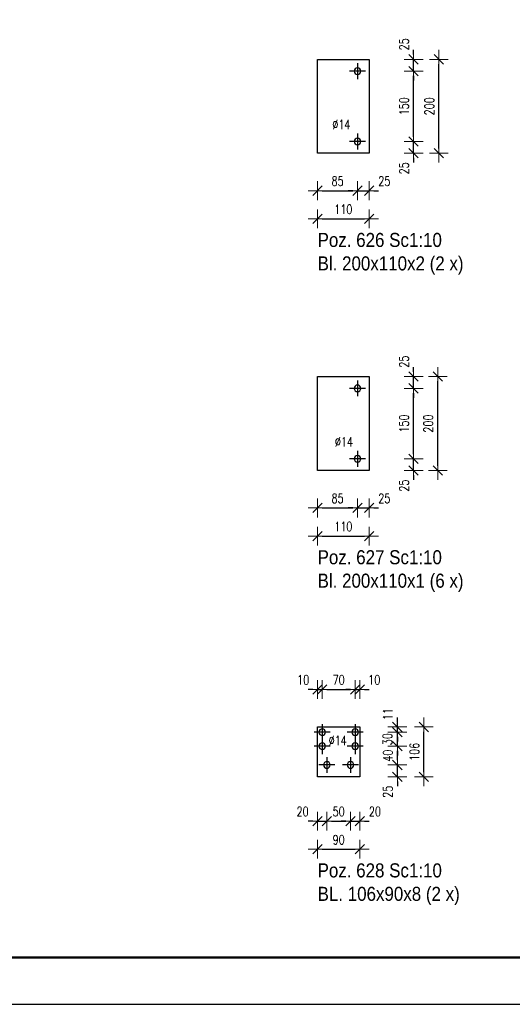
# Model space of a CAD drawing. Header units: millimetres. Extents: x -837 to -405, y 8298 to 8671.
# Tile 2 of 6: x -726 to -621, y 8298 to 8508. Entities that reach past the tile are written whole.
import ezdxf

# ---------------------------------------------------------------- set-up
doc = ezdxf.new("R2010")
doc.units = ezdxf.units.MM
doc.header["$LTSCALE"] = 10
doc.linetypes.add('MITTE', pattern=[2, 1.25, -0.25, 0.25, -0.25])
doc.layers.get('Defpoints').update_dxf_attribs({"color": 1})
doc.layers.add('_FORMATKA', color=8, linetype='Continuous', plot=False)
for name, color, linetype, lineweight in [('_RAMKA', 7, 'Continuous', 35), ('PS_DIM', 4, 'Continuous', 13), ('PS_Plate', 35, 'Continuous', 30), ('PS_SOLID', 7, 'Continuous', 30), ('PS_TEXT', 3, 'Continuous', 18)]:
    doc.layers.add(name, color=color, linetype=linetype, lineweight=lineweight)
doc.layers.add('PS_Mid', color=5, linetype='MITTE')
doc.styles.add('gil', font='txt', dxfattribs={"width": 0.9})
doc.styles.add('simplex', font='simplex.shx', dxfattribs={"width": 0.75})
doc.dimstyles.new('1_10_PRZ_DS1-LS10', dxfattribs={"dimtxt": 2, "dimasz": 1, "dimexe": 2, "dimexo": 5, "dimgap": 1, "dimtad": 1, "dimdec": 0, "dimlfac": 10, "dimtxsty": 'simplex', "dimblk": 'dimznak', "dimcen": 2, "dimse1": 1, "dimse2": 1, "dimclrt": 3, "dimadec": 1, "dimazin": 0, "dimtfac": 1, "dimtdec": 0, "dimtix": 1, "dimtmove": 2, "dimatfit": 3, "dimldrblk": 'dim-grot', "dimfxl": 1, "dimarcsym": 0})

# ---------------------------------------------------------------- blocks, each defined once
blk = doc.blocks.new('dim-grot')
blk.add_hatch(color=256).paths.add_polyline_path([(0, 0), (-2, 0.5), (-2, -0.5)])
blk.add_lwpolyline([(0, 0), (-2, 0.5), (-2, -0.5), (0, 0)])
blk = doc.blocks.new('dimznak')
at = {"color": 0}
for points in [[(-2, 0), (2, 0)], [(0, 2), (0, -2)]]:
    blk.add_lwpolyline(points, dxfattribs=at)
at = {"color": 2}
blk.add_lwpolyline([(1, 1), (-1, -1)], dxfattribs=at)
blk = doc.blocks.new('*D53')
at = {"layer": 'Defpoints', "color": 0, "transparency": 16777216}
for p in [(-653.51, 8481.97), (-651.01, 8479.47), (-651.01, 8471.47)]:
    blk.add_point(p, dxfattribs=at)
at = {"layer": 'PS_DIM', "color": 0, "lineweight": -2, "transparency": 16777216}
for p, q in [((-654.51, 8471.47), (-655.51, 8471.47)), ((-653.51, 8471.47), (-651.01, 8471.47)), ((-650.01, 8471.47), (-649.01, 8471.47))]:
    blk.add_line(p, q, dxfattribs=at)
blk.add_blockref('dimznak', (-653.51, 8471.47), dxfattribs=at)
at = {"layer": 'PS_DIM', "color": 0, "lineweight": -2, "transparency": 16777216, "rotation": 180}
blk.add_blockref('dimznak', (-651.01, 8471.47), dxfattribs=at)
at = {"layer": 'PS_DIM', "color": 3, "transparency": 16777216, "insert": (-647.8, 8473.51), "char_height": 2, "attachment_point": 5, "style": 'simplex'}
blk.add_mtext('25', dxfattribs=at)
blk = doc.blocks.new('*D56')
at = {"layer": 'Defpoints', "color": 0, "transparency": 16777216}
for p in [(-653.51, 8481.97), (-641.54, 8481.97), (-651.01, 8479.47)]:
    blk.add_point(p, dxfattribs=at)
at = {"layer": 'PS_DIM', "color": 0, "lineweight": -2, "transparency": 16777216}
for p, q in [((-641.54, 8482.97), (-641.54, 8483.97)), ((-641.54, 8479.47), (-641.54, 8481.97)), ((-641.54, 8478.47), (-641.54, 8477.47))]:
    blk.add_line(p, q, dxfattribs=at)
for p, rotation in [((-641.54, 8481.97), 270), ((-641.54, 8479.47), 90)]:
    blk.add_blockref('dimznak', p, dxfattribs=dict(at, rotation=rotation))
at = {"layer": 'PS_DIM', "color": 3, "transparency": 16777216, "insert": (-643.58, 8476.25), "char_height": 2, "attachment_point": 5, "rotation": 90, "style": 'simplex'}
blk.add_mtext('25', dxfattribs=at)
blk = doc.blocks.new('*D58')
at = {"layer": 'Defpoints', "color": 0, "transparency": 16777216}
for p in [(-651.01, 8499.47), (-641.54, 8499.47), (-653.51, 8496.97)]:
    blk.add_point(p, dxfattribs=at)
at = {"layer": 'PS_DIM', "color": 0, "lineweight": -2, "transparency": 16777216}
for p, q in [((-641.54, 8500.47), (-641.54, 8501.47)), ((-641.54, 8496.97), (-641.54, 8499.47)), ((-641.54, 8495.97), (-641.54, 8494.97))]:
    blk.add_line(p, q, dxfattribs=at)
for p, rotation in [((-641.54, 8499.47), 270), ((-641.54, 8496.97), 90)]:
    blk.add_blockref('dimznak', p, dxfattribs=dict(at, rotation=rotation))
at = {"layer": 'PS_DIM', "color": 3, "transparency": 16777216, "insert": (-643.58, 8502.68), "char_height": 2, "attachment_point": 5, "rotation": 90, "style": 'simplex'}
blk.add_mtext('25', dxfattribs=at)
blk = doc.blocks.new('*D60')
at = {"layer": 'Defpoints', "color": 0, "transparency": 16777216}
for p in [(-653.51, 8414.33), (-651.01, 8411.83), (-651.01, 8403.83)]:
    blk.add_point(p, dxfattribs=at)
at = {"layer": 'PS_DIM', "color": 0, "lineweight": -2, "transparency": 16777216}
for p, q in [((-654.51, 8403.83), (-655.51, 8403.83)), ((-653.51, 8403.83), (-651.01, 8403.83)), ((-650.01, 8403.83), (-649.01, 8403.83))]:
    blk.add_line(p, q, dxfattribs=at)
blk.add_blockref('dimznak', (-653.51, 8403.83), dxfattribs=at)
at = {"layer": 'PS_DIM', "color": 0, "lineweight": -2, "transparency": 16777216, "rotation": 180}
blk.add_blockref('dimznak', (-651.01, 8403.83), dxfattribs=at)
at = {"layer": 'PS_DIM', "color": 3, "transparency": 16777216, "insert": (-647.8, 8405.87), "char_height": 2, "attachment_point": 5, "style": 'simplex'}
blk.add_mtext('25', dxfattribs=at)
blk = doc.blocks.new('*D63')
at = {"layer": 'Defpoints', "color": 0, "transparency": 16777216}
for p in [(-653.51, 8414.33), (-641.54, 8414.33), (-651.01, 8411.83)]:
    blk.add_point(p, dxfattribs=at)
at = {"layer": 'PS_DIM', "color": 0, "lineweight": -2, "transparency": 16777216}
for p, q in [((-641.54, 8415.33), (-641.54, 8416.33)), ((-641.54, 8411.83), (-641.54, 8414.33)), ((-641.54, 8410.83), (-641.54, 8409.83))]:
    blk.add_line(p, q, dxfattribs=at)
for p, rotation in [((-641.54, 8414.33), 270), ((-641.54, 8411.83), 90)]:
    blk.add_blockref('dimznak', p, dxfattribs=dict(at, rotation=rotation))
at = {"layer": 'PS_DIM', "color": 3, "transparency": 16777216, "insert": (-643.58, 8408.61), "char_height": 2, "attachment_point": 5, "rotation": 90, "style": 'simplex'}
blk.add_mtext('25', dxfattribs=at)
blk = doc.blocks.new('*D65')
at = {"layer": 'Defpoints', "color": 0, "transparency": 16777216}
for p in [(-651.01, 8431.83), (-641.54, 8431.83), (-653.51, 8429.33)]:
    blk.add_point(p, dxfattribs=at)
at = {"layer": 'PS_DIM', "color": 0, "lineweight": -2, "transparency": 16777216}
for p, q in [((-641.54, 8432.83), (-641.54, 8433.83)), ((-641.54, 8429.33), (-641.54, 8431.83)), ((-641.54, 8428.33), (-641.54, 8427.33))]:
    blk.add_line(p, q, dxfattribs=at)
for p, rotation in [((-641.54, 8431.83), 270), ((-641.54, 8429.33), 90)]:
    blk.add_blockref('dimznak', p, dxfattribs=dict(at, rotation=rotation))
at = {"layer": 'PS_DIM', "color": 3, "transparency": 16777216, "insert": (-643.58, 8435.04), "char_height": 2, "attachment_point": 5, "rotation": 90, "style": 'simplex'}
blk.add_mtext('25', dxfattribs=at)
blk = doc.blocks.new('*D66')
at = {"layer": 'Defpoints', "color": 0, "transparency": 16777216}
for p in [(-660.01, 8349.04), (-662.01, 8346.54), (-660.01, 8337.07)]:
    blk.add_point(p, dxfattribs=at)
at = {"layer": 'PS_DIM', "color": 0, "lineweight": -2, "transparency": 16777216}
for p, q in [((-663.01, 8337.07), (-664.01, 8337.07)), ((-662.01, 8337.07), (-660.01, 8337.07)), ((-659.01, 8337.07), (-658.01, 8337.07))]:
    blk.add_line(p, q, dxfattribs=at)
blk.add_blockref('dimznak', (-662.01, 8337.07), dxfattribs=at)
at = {"layer": 'PS_DIM', "color": 0, "lineweight": -2, "transparency": 16777216, "rotation": 180}
blk.add_blockref('dimznak', (-660.01, 8337.07), dxfattribs=at)
at = {"layer": 'PS_DIM', "color": 3, "transparency": 16777216, "insert": (-665.22, 8339.11), "char_height": 2, "attachment_point": 5, "style": 'simplex'}
blk.add_mtext('20', dxfattribs=at)
blk = doc.blocks.new('*D68')
at = {"layer": 'Defpoints', "color": 0, "transparency": 16777216}
for p in [(-655.01, 8349.04), (-653.01, 8346.54), (-653.01, 8337.07)]:
    blk.add_point(p, dxfattribs=at)
at = {"layer": 'PS_DIM', "color": 0, "lineweight": -2, "transparency": 16777216}
for p, q in [((-656.01, 8337.07), (-657.01, 8337.07)), ((-655.01, 8337.07), (-653.01, 8337.07)), ((-652.01, 8337.07), (-651.01, 8337.07))]:
    blk.add_line(p, q, dxfattribs=at)
blk.add_blockref('dimznak', (-655.01, 8337.07), dxfattribs=at)
at = {"layer": 'PS_DIM', "color": 0, "lineweight": -2, "transparency": 16777216, "rotation": 180}
blk.add_blockref('dimznak', (-653.01, 8337.07), dxfattribs=at)
at = {"layer": 'PS_DIM', "color": 3, "transparency": 16777216, "insert": (-649.8, 8339.11), "char_height": 2, "attachment_point": 5, "style": 'simplex'}
blk.add_mtext('20', dxfattribs=at)
blk = doc.blocks.new('*D70')
at = {"layer": 'Defpoints', "color": 0, "transparency": 16777216}
for p in [(-661.01, 8365.14), (-662.01, 8357.14), (-661.01, 8353.04)]:
    blk.add_point(p, dxfattribs=at)
at = {"layer": 'PS_DIM', "color": 0, "lineweight": -2, "transparency": 16777216}
for p, q in [((-663.01, 8365.14), (-664.01, 8365.14)), ((-662.01, 8365.14), (-661.01, 8365.14)), ((-660.01, 8365.14), (-659.01, 8365.14))]:
    blk.add_line(p, q, dxfattribs=at)
blk.add_blockref('dimznak', (-662.01, 8365.14), dxfattribs=at)
at = {"layer": 'PS_DIM', "color": 0, "lineweight": -2, "transparency": 16777216, "rotation": 180}
blk.add_blockref('dimznak', (-661.01, 8365.14), dxfattribs=at)
at = {"layer": 'PS_DIM', "color": 3, "transparency": 16777216, "insert": (-665.08, 8367.18), "char_height": 2, "attachment_point": 5, "style": 'simplex'}
blk.add_mtext('10', dxfattribs=at)
blk = doc.blocks.new('*D72')
at = {"layer": 'Defpoints', "color": 0, "transparency": 16777216}
for p in [(-653.01, 8365.14), (-653.01, 8357.14), (-654.01, 8353.04)]:
    blk.add_point(p, dxfattribs=at)
at = {"layer": 'PS_DIM', "color": 0, "lineweight": -2, "transparency": 16777216}
for p, q in [((-655.01, 8365.14), (-656.01, 8365.14)), ((-654.01, 8365.14), (-653.01, 8365.14)), ((-652.01, 8365.14), (-651.01, 8365.14))]:
    blk.add_line(p, q, dxfattribs=at)
blk.add_blockref('dimznak', (-654.01, 8365.14), dxfattribs=at)
at = {"layer": 'PS_DIM', "color": 0, "lineweight": -2, "transparency": 16777216, "rotation": 180}
blk.add_blockref('dimznak', (-653.01, 8365.14), dxfattribs=at)
at = {"layer": 'PS_DIM', "color": 3, "transparency": 16777216, "insert": (-649.94, 8367.18), "char_height": 2, "attachment_point": 5, "style": 'simplex'}
blk.add_mtext('10', dxfattribs=at)
blk = doc.blocks.new('*D74')
at = {"layer": 'Defpoints', "color": 0, "transparency": 16777216}
for p in [(-655.01, 8349.04), (-645.01, 8349.04), (-653.01, 8346.54)]:
    blk.add_point(p, dxfattribs=at)
at = {"layer": 'PS_DIM', "color": 0, "lineweight": -2, "transparency": 16777216}
for p, q in [((-645.01, 8350.04), (-645.01, 8351.04)), ((-645.01, 8346.54), (-645.01, 8349.04)), ((-645.01, 8345.54), (-645.01, 8344.54))]:
    blk.add_line(p, q, dxfattribs=at)
for p, rotation in [((-645.01, 8349.04), 270), ((-645.01, 8346.54), 90)]:
    blk.add_blockref('dimznak', p, dxfattribs=dict(at, rotation=rotation))
at = {"layer": 'PS_DIM', "color": 3, "transparency": 16777216, "insert": (-647.05, 8343.32), "char_height": 2, "attachment_point": 5, "rotation": 90, "style": 'simplex'}
blk.add_mtext('25', dxfattribs=at)
blk = doc.blocks.new('*D76')
at = {"layer": 'Defpoints', "color": 0, "transparency": 16777216}
for p in [(-654.01, 8356.04), (-645.01, 8356.04), (-654.01, 8353.04)]:
    blk.add_point(p, dxfattribs=at)
at = {"layer": 'PS_DIM', "color": 0, "lineweight": -2, "transparency": 16777216}
for p, q in [((-645.01, 8357.04), (-645.01, 8358.04)), ((-645.01, 8353.04), (-645.01, 8356.04)), ((-645.01, 8352.04), (-645.01, 8351.04))]:
    blk.add_line(p, q, dxfattribs=at)
for p, rotation in [((-645.01, 8356.04), 270), ((-645.01, 8353.04), 90)]:
    blk.add_blockref('dimznak', p, dxfattribs=dict(at, rotation=rotation))
at = {"layer": 'PS_DIM', "color": 3, "transparency": 16777216, "insert": (-647.13, 8354.54), "char_height": 2, "attachment_point": 5, "rotation": 90, "style": 'simplex'}
blk.add_mtext('30', dxfattribs=at)
blk = doc.blocks.new('*D77')
at = {"layer": 'Defpoints', "color": 0, "transparency": 16777216}
for p in [(-653.01, 8357.14), (-645.01, 8357.14), (-654.01, 8356.04)]:
    blk.add_point(p, dxfattribs=at)
at = {"layer": 'PS_DIM', "color": 0, "lineweight": -2, "transparency": 16777216}
for p, q in [((-645.01, 8358.14), (-645.01, 8359.14)), ((-645.01, 8356.04), (-645.01, 8357.14)), ((-645.01, 8355.04), (-645.01, 8354.04))]:
    blk.add_line(p, q, dxfattribs=at)
for p, rotation in [((-645.01, 8357.14), 270), ((-645.01, 8356.04), 90)]:
    blk.add_blockref('dimznak', p, dxfattribs=dict(at, rotation=rotation))
at = {"layer": 'PS_DIM', "color": 3, "transparency": 16777216, "insert": (-647.05, 8359.89), "char_height": 2, "attachment_point": 5, "rotation": 90, "style": 'simplex'}
blk.add_mtext('11', dxfattribs=at)
blk = doc.blocks.new('*U90')
at = {"layer": '_FORMATKA', "lineweight": -3}
blk.add_lwpolyline([(-420, 0), (0, 0), (0, 297), (-420, 297)], close=True, dxfattribs=at)
at = {"layer": '_RAMKA', "lineweight": -3, "const_width": 0.5}
blk.add_lwpolyline([(-390, 10), (-10, 10), (-10, 287), (-390, 287)], close=True, dxfattribs=at)
blk = doc.blocks.new('*X111')
at = {"layer": 'PS_Mid', "color": 5, "linetype": 'MITTE'}
for p, q in [((-651.81, 8496.97), (-655.21, 8496.97)), ((-653.51, 8498.67), (-653.51, 8495.27)), ((-653.51, 8483.67), (-653.51, 8480.27)), ((-651.81, 8481.97), (-655.21, 8481.97))]:
    blk.add_line(p, q, dxfattribs=at)
at = {"layer": 'PS_SOLID', "color": 7, "linetype": 'Continuous'}
for p, q in [((-662.01, 8479.47), (-662.01, 8499.47)), ((-662.01, 8499.47), (-651.01, 8499.47)), ((-651.01, 8499.47), (-651.01, 8479.47)), ((-651.01, 8479.47), (-662.01, 8479.47))]:
    blk.add_line(p, q, dxfattribs=at)
at = {"layer": 'PS_SOLID', "color": 7, "extrusion": (0, 0, -1)}
for centre in [(653.51, 8496.97), (653.51, 8481.97)]:
    blk.add_circle(centre, 0.7, dxfattribs=at)
blk = doc.blocks.new('*X112')
at = {"color": 3, "style": 'gil', "width": 0.9}
for s, p in [('Poz. 626 Sc1:10', (-662.01, 8459.47)), ('Bl. 200x110x2 (2 x)', (-662.01, 8454.47))]:
    blk.add_text(s, height=3, dxfattribs=at).set_placement(p)
blk = doc.blocks.new('*X113')
at = {"layer": 'PS_Mid', "color": 5, "linetype": 'MITTE'}
for p, q in [((-653.51, 8431.03), (-653.51, 8427.63)), ((-651.81, 8429.33), (-655.21, 8429.33)), ((-653.51, 8416.03), (-653.51, 8412.63)), ((-651.81, 8414.33), (-655.21, 8414.33))]:
    blk.add_line(p, q, dxfattribs=at)
at = {"layer": 'PS_SOLID', "color": 7, "linetype": 'Continuous'}
for p, q in [((-662.01, 8411.83), (-662.01, 8431.83)), ((-662.01, 8431.83), (-651.01, 8431.83)), ((-651.01, 8431.83), (-651.01, 8411.83)), ((-651.01, 8411.83), (-662.01, 8411.83))]:
    blk.add_line(p, q, dxfattribs=at)
at = {"layer": 'PS_SOLID', "color": 7, "extrusion": (0, 0, -1)}
for centre in [(653.51, 8429.33), (653.51, 8414.33)]:
    blk.add_circle(centre, 0.7, dxfattribs=at)
blk = doc.blocks.new('*X114')
at = {"color": 3, "style": 'gil', "width": 0.9}
for s, p in [('Poz. 627 Sc1:10', (-662.01, 8391.83)), ('Bl. 200x110x1 (6 x)', (-662.01, 8386.83))]:
    blk.add_text(s, height=3, dxfattribs=at).set_placement(p)
blk = doc.blocks.new('*X115')
at = {"layer": 'PS_Mid', "color": 5, "linetype": 'MITTE'}
for p, q in [((-661.01, 8357.74), (-661.01, 8354.34)), ((-654.01, 8357.74), (-654.01, 8354.34)), ((-659.31, 8356.04), (-662.71, 8356.04)), ((-661.01, 8354.74), (-661.01, 8351.34)), ((-652.31, 8356.04), (-655.71, 8356.04)), ((-654.01, 8354.74), (-654.01, 8351.34)), ((-659.31, 8353.04), (-662.71, 8353.04)), ((-652.31, 8353.04), (-655.71, 8353.04)), ((-660.01, 8350.74), (-660.01, 8347.34)), ((-655.01, 8350.74), (-655.01, 8347.34)), ((-658.31, 8349.04), (-661.71, 8349.04)), ((-653.31, 8349.04), (-656.71, 8349.04))]:
    blk.add_line(p, q, dxfattribs=at)
at = {"layer": 'PS_SOLID', "color": 7, "linetype": 'Continuous'}
for p, q in [((-662.01, 8357.14), (-653.01, 8357.14)), ((-662.01, 8346.54), (-662.01, 8357.14)), ((-653.01, 8357.14), (-653.01, 8346.54)), ((-653.01, 8346.54), (-662.01, 8346.54))]:
    blk.add_line(p, q, dxfattribs=at)
at = {"layer": 'PS_SOLID', "color": 7, "extrusion": (0, 0, -1)}
for centre in [(661.01, 8356.04), (654.01, 8356.04), (661.01, 8353.04), (654.01, 8353.04), (660.01, 8349.04), (655.01, 8349.04)]:
    blk.add_circle(centre, 0.7, dxfattribs=at)
blk = doc.blocks.new('*X116')
at = {"color": 3, "style": 'gil', "width": 0.9}
for s, p in [('Poz. 628 Sc1:10', (-662.01, 8325.07)), ('BL. 106x90x8 (2 x)', (-662.01, 8320.07))]:
    blk.add_text(s, height=3, dxfattribs=at).set_placement(p)

msp = doc.modelspace()

# ---------------------------------------------------------------- block references
at = {"layer": 'PS_DIM'}
msp.add_blockref('*U90', (-410.51, 8298.02), dxfattribs=at)
at = {"layer": 'PS_Plate', "color": 2}
for name in ['*X111', '*X113']:
    msp.add_blockref(name, (0, 0), dxfattribs=at)
at = {"layer": 'PS_Plate'}
msp.add_blockref('*X115', (0, 0), dxfattribs=at)
at = {"layer": 'PS_TEXT'}
for name in ['*X112', '*X114', '*X116']:
    msp.add_blockref(name, (0, 0), dxfattribs=at)

# ---------------------------------------------------------------- texts
at = {"layer": 'PS_DIM', "char_height": 2, "attachment_point": 7, "style": 'simplex'}
for insert in [(-658.87, 8484.58), (-658.32, 8416.94), (-659.65, 8353.27)]:
    msp.add_mtext('\\A1;%%c14', dxfattribs=dict(at, insert=insert))

# ---------------------------------------------------------------- dimensions: what is measured, and where the dimension line sits
at = {"layer": 'PS_DIM'}
for base, p1, p2, text, picture, middle in [((-641.54, 8499.47), (-653.51, 8496.97), (-651.01, 8499.47), '25', '*D58', (-643.58, 8502.68)), ((-641.54, 8481.97), (-651.01, 8479.47), (-653.51, 8481.97), '25', '*D56', (-643.58, 8476.25)), ((-641.54, 8431.83), (-653.51, 8429.33), (-651.01, 8431.83), '25', '*D65', (-643.58, 8435.04)), ((-641.54, 8414.33), (-651.01, 8411.83), (-653.51, 8414.33), '25', '*D63', (-643.58, 8408.61)), ((-645.01, 8357.14), (-654.01, 8356.04), (-653.01, 8357.14), '11', '*D77', (-647.05, 8359.89)), ((-645.01, 8356.04), (-654.01, 8353.04), (-654.01, 8356.04), '30', '*D76', (-647.13, 8354.54)), ((-645.01, 8349.04), (-653.01, 8346.54), (-655.01, 8349.04), '25', '*D74', (-647.05, 8343.32))]:
    dim = msp.add_linear_dim(base=base, p1=p1, p2=p2, angle=90, text=text, dimstyle='1_10_PRZ_DS1-LS10', dxfattribs=at)
    dim.commit()
    dim.dimension.update_dxf_attribs({"geometry": picture, "text_midpoint": middle, "dimtype": 128})
for base, p1, p2, location, text in [((-636.15, 8499.47), (-662.01, 8479.47), (-662.01, 8499.47), (-638.19, 8489.47), '200'), ((-641.54, 8496.97), (-653.51, 8481.97), (-653.51, 8496.97), (-643.58, 8489.47), '150'), ((-636.37, 8431.83), (-662.01, 8411.83), (-662.01, 8431.83), (-638.41, 8421.83), '200'), ((-641.54, 8429.33), (-653.51, 8414.33), (-653.51, 8429.33), (-643.58, 8421.83), '150'), ((-639.34, 8357.14), (-662.01, 8346.54), (-662.01, 8357.14), (-641.38, 8351.84), '106'), ((-645.01, 8353.04), (-655.01, 8349.04), (-654.01, 8353.04), (-647.05, 8351.04), '40')]:
    msp.add_linear_dim(base=base, p1=p1, p2=p2, angle=90, location=location, text=text, dimstyle='1_10_PRZ_DS1-LS10', dxfattribs=at).render()
for base, p1, p2, location, text in [((-653.51, 8471.47), (-662.01, 8479.47), (-653.51, 8481.97), (-657.76, 8473.51), '85'), ((-651.01, 8465.47), (-662.01, 8479.47), (-651.01, 8479.47), (-656.51, 8467.51), '110'), ((-653.51, 8403.83), (-662.01, 8411.83), (-653.51, 8414.33), (-657.76, 8405.87), '85'), ((-651.01, 8397.83), (-662.01, 8411.83), (-651.01, 8411.83), (-656.51, 8399.87), '110'), ((-654.01, 8365.14), (-661.01, 8353.04), (-654.01, 8353.04), (-657.51, 8367.18), '70'), ((-655.01, 8337.07), (-660.01, 8349.04), (-655.01, 8349.04), (-657.51, 8339.11), '50'), ((-653.01, 8331.07), (-662.01, 8346.54), (-653.01, 8346.54), (-657.51, 8333.11), '90')]:
    msp.add_linear_dim(base=base, p1=p1, p2=p2, location=location, text=text, dimstyle='1_10_PRZ_DS1-LS10', dxfattribs=at).render()
for base, p1, p2, text, picture, middle in [((-651.01, 8471.47), (-653.51, 8481.97), (-651.01, 8479.47), '25', '*D53', (-647.8, 8473.51)), ((-651.01, 8403.83), (-653.51, 8414.33), (-651.01, 8411.83), '25', '*D60', (-647.8, 8405.87)), ((-661.01, 8365.14), (-662.01, 8357.14), (-661.01, 8353.04), '10', '*D70', (-665.08, 8367.18)), ((-653.01, 8365.14), (-654.01, 8353.04), (-653.01, 8357.14), '10', '*D72', (-649.94, 8367.18)), ((-660.01, 8337.07), (-662.01, 8346.54), (-660.01, 8349.04), '20', '*D66', (-665.22, 8339.11)), ((-653.01, 8337.07), (-655.01, 8349.04), (-653.01, 8346.54), '20', '*D68', (-649.8, 8339.11))]:
    dim = msp.add_linear_dim(base=base, p1=p1, p2=p2, text=text, dimstyle='1_10_PRZ_DS1-LS10', dxfattribs=at)
    dim.commit()
    dim.dimension.update_dxf_attribs({"geometry": picture, "text_midpoint": middle, "dimtype": 128})

doc.saveas('drawing.dxf')
